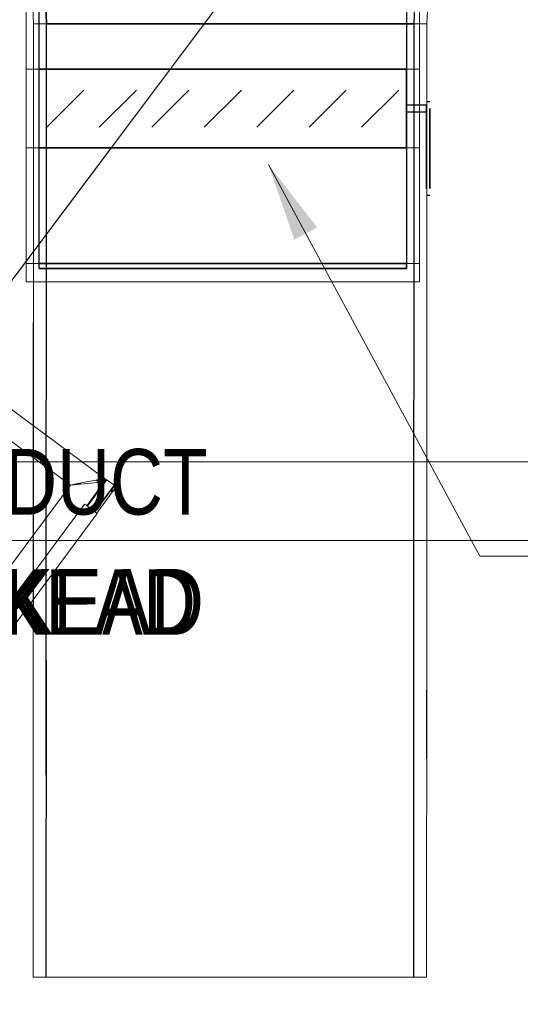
# Model space of a CAD drawing. Header units: millimetres. Extents: x 504675 to 860349, y -23215 to 63575.
# Tile 154 of 177: x 588925 to 589879, y 33752 to 35628. Entities that reach past the tile are written whole.
import ezdxf

# ---------------------------------------------------------------- set-up
doc = ezdxf.new("R2010")
doc.units = ezdxf.units.MM
doc.header["$LTSCALE"] = 10
doc.linetypes.add('LEVEL-F-OVERALL LAYOUT$0$HIDDEN', pattern=[0.375, 0.25, -0.125])
doc.layers.get('0').update_dxf_attribs({"linetype": 'CONTINUOUS'})
for name, color, linetype, lineweight in [('ARCH', 8, 'CONTINUOUS', 0), ('Ceiling', 35, 'CONTINUOUS', 5), ('Duct Insulations', 8, 'CONTINUOUS', 13), ('F-RETAIL ANNO-TEXT', 7, 'CONTINUOUS', 9), ('furniture', 8, 'CONTINUOUS', 5), ('title', 3, 'CONTINUOUS', 0), ('V-ANNO-DETL', 7, 'CONTINUOUS', 15), ('V-DUCT', 4, 'CONTINUOUS', 25)]:
    doc.layers.add(name, color=color, linetype=linetype, lineweight=lineweight)
doc.layers.add('LEVEL-F-OVERALL LAYOUT$0$DASH1L', color=8, linetype='LEVEL-F-OVERALL LAYOUT$0$HIDDEN')
doc.styles.add('2 Arial_regular_annotative', font='arial.ttf', dxfattribs={"width": 0.8, "height": 2})
doc.styles.add('2.25 Arial_regular_annotative', font='arial.ttf', dxfattribs={"width": 0.8, "height": 2.25})
doc.styles.get("Standard").update_dxf_attribs({"font": 'verdana.ttf'})
doc.dimstyles.new('A-DIM-2-ANNOTATIVE', dxfattribs={"dimtxt": 2, "dimasz": 1.5, "dimexe": 1, "dimexo": 1, "dimgap": 0.5, "dimtad": 1, "dimdec": 0, "dimrnd": 5, "dimzin": 0, "dimdsep": 46, "dimtxsty": '2 Arial_regular_annotative', "dimblk": 'OBLIQUE', "dimcen": 0, "dimdle": 1, "dimclrd": 256, "dimclre": 256, "dimadec": 0, "dimazin": 0, "dimtfac": 1, "dimtdec": 0, "dimtix": 1, "dimtmove": 2, "dimatfit": 3, "dimfxl": 2, "dimtolj": 1, "dimtzin": 0, "dimlwd": -1, "dimlwe": -1, "dimarcsym": 1})

# ---------------------------------------------------------------- blocks, each defined once
blk = doc.blocks.new('ARCH')
at = {"layer": 'LEVEL-F-OVERALL LAYOUT$0$DASH1L'}
h = blk.add_hatch(dxfattribs=at)
h.set_pattern_fill('ANGLE', color=8, scale=10, angle=352.0664)
h.set_pattern_definition([(352.0664444, (-404119.055, 373340.98), (9.6410197, 69.1814516), [50.8, -19.05]), (82.0664444, (-404119.055, 373340.98), (-69.1814516, 9.6410197), [50.8, -19.05])])
edge = h.paths.add_edge_path(flags=16)
edge.add_line((572074.7, 35847.1), (602196.9, 29528.2))
edge.add_line((602196.9, 29528.2), (599472.6, 39352))
edge.add_arc((597545.4, 38817.5), 2000, 15.4994, 89.9984)
edge.add_line((597545.4, 40817.5), (573256.1, 40817.5))
edge.add_arc((576210.3, 22394.2), 18658.7, 99.10996, 106.69033)
edge.add_line((570851.6, 40266.8), (572074.7, 35847.1))
h.paths.add_polyline_path([(583373.8, 40816), (583374.1, 40875), (586424.1, 40859.1), (586423.9, 40816)], flags=16)
h.paths.add_polyline_path([(600840.9, 34605.1), (600792.8, 34591.5), (599498, 39260.6), (599546.1, 39274.3)])
h.paths.add_polyline_path([(587210.4, 32671.8), (587195, 32598.4), (582693, 33542.8), (582708.4, 33616.2)])
edge = h.paths.add_edge_path()
edge.add_line((572071.7, 35387.9), (601863.3, 29138.4))
edge.add_arc((601986.5, 29725.6), 600, 258.1526, 375.4994)
edge.add_line((602564.7, 29886), (599906.3, 39472.3))
edge.add_arc((597545.4, 38817.5), 2450, 15.4994, 89.9984)
edge.add_line((597545.4, 41267.5), (573220.5, 41267.5))
edge.add_arc((576210.3, 22394.2), 19108.7, 99.00183, 106.23582)
edge.add_arc((571035.5, 40164.8), 600, 106.2358, 195.469)
edge.add_line((570457.2, 40004.7), (571616.6, 35815.1))
edge.add_arc((572194.9, 35975.1), 600, 195.469, 258.1526)
h.paths.add_polyline_path([(587210.4, 32671.8), (587195.4, 32600.5), (587195.4, 32600.5)])
at = {"layer": 'furniture'}
for p, q in [((589313.9, 35670.5), (588224.8, 34217.8)), ((588791.4, 34973.3), (589314, 35670.3)), ((588791.4, 34973.3), (589086.6, 34754.2)), ((589021.7, 34741.5), (588775.4, 34924.3)), ((589076.1, 34752.2), (589081.4, 34753.2)), ((589081.6, 34753.3), (589081.4, 34753.2)), ((589081.7, 34753), (589081.4, 34753.2)), ((589081.6, 34753.3), (589082, 34753.4)), ((589081.6, 34753.3), (589081.8, 34753.1)), ((589081.6, 34753.3), (589081.8, 34753.1)), ((589081.6, 34753.3), (589081.8, 34753.1)), ((589081.6, 34753.3), (589081.6, 34753.3)), ((589082, 34753.4), (589083.6, 34753.7)), ((589083.6, 34753.7), (589084.4, 34753.8)), ((589083.9, 34753.5), (589083.6, 34753.7)), ((589083.6, 34753.7), (589083.8, 34753.5)), ((589083.6, 34753.7), (589083.6, 34753.7)), ((589084.9, 34753.5), (589084.4, 34753.8)), ((589084.4, 34753.8), (589084.5, 34753.8)), ((589084.9, 34753.5), (589084.5, 34753.8)), ((589084.5, 34753.8), (589084.6, 34753.8)), ((589084.6, 34753.8), (589086.5, 34754.2)), ((589084.6, 34753.8), (589085, 34753.5)), ((589088, 34751.1), (589085.6, 34753)), ((589088.1, 34751.2), (589085.6, 34753)), ((589085.7, 34753), (589088.2, 34751.2)), ((589087.1, 34753.6), (589086.5, 34754.2)), ((589086.5, 34754.2), (589086.6, 34754.2)), ((589087.1, 34753.8), (589086.6, 34754.2)), ((589086.6, 34754.2), (589087.1, 34753.6)), ((589087.1, 34753.8), (589086.6, 34754.2)), ((589086.6, 34754.2), (589086.6, 34754.2)), ((589087.3, 34753.6), (589087.1, 34753.8)), ((589087.1, 34753.6), (589087.2, 34753.6)), ((589087.2, 34753.6), (589087.4, 34753.3)), ((589087.4, 34753.3), (589087.2, 34753.6)), ((589087.9, 34752.9), (589087.3, 34753.6)), ((589090, 34751.7), (589087.3, 34753.6)), ((589087.4, 34753.3), (589087.5, 34753.3)), ((589088.1, 34751.9), (589087.5, 34753.3)), ((589088.3, 34752.1), (589087.9, 34752.9)), ((588827, 34479.1), (589021.7, 34741.5)), ((589021.7, 34741.5), (589061.5, 34745.3)), ((589021.7, 34741.5), (589042.6, 34744.6)), ((589021.7, 34741.5), (589032.2, 34743.6)), ((589021.7, 34741.5), (589032.2, 34743.3)), ((589032.2, 34743.2), (589021.7, 34741.5)), ((589021.7, 34741.5), (589032.3, 34743.1)), ((589032.3, 34742.8), (589021.7, 34741.5)), ((589032.2, 34743.6), (589070.3, 34751.1)), ((589032.3, 34743.2), (589032.2, 34743.2)), ((589042.6, 34744.8), (589032.3, 34743.2)), ((589085.1, 34745.6), (589052.9, 34702.2)), ((589085.1, 34745.6), (589052.9, 34702.2)), ((589054.2, 34701.3), (589091.4, 34751.4)), ((589061.5, 34745.3), (589078.4, 34746.9)), ((589104.9, 34741.4), (589067.7, 34691.3)), ((589070.3, 34751.1), (589072.3, 34751.5)), ((589070.3, 34751.1), (589071.6, 34750.1)), ((589070.3, 34751.1), (589071.6, 34750.1)), ((589070.3, 34751.1), (589070.3, 34751.1)), ((589071.8, 34750), (589072.4, 34749.6)), ((589071.8, 34750), (589072.3, 34749.6)), ((589072.3, 34751.5), (589073.6, 34750.5)), ((589072.4, 34751.5), (589072.3, 34751.5)), ((589072.4, 34751.5), (589073.7, 34750.5)), ((589072.4, 34751.5), (589072.5, 34751.5)), ((589072.5, 34751.5), (589073.2, 34751.6)), ((589072.5, 34751.5), (589073.8, 34750.5)), ((589072.6, 34749.4), (589074.7, 34747.8)), ((589072.6, 34749.4), (589074.7, 34747.8)), ((589073.2, 34751.6), (589075.2, 34752)), ((589074.5, 34750.6), (589073.2, 34751.6)), ((589073.7, 34750.5), (589073.7, 34750.5)), ((589074, 34750.2), (589074.4, 34749.9)), ((589074.2, 34750.2), (589074.1, 34750.2)), ((589074.2, 34750.2), (589074.4, 34749.9)), ((589074.3, 34750.2), (589074.6, 34749.9)), ((589074.4, 34749.9), (589074.5, 34749.9)), ((589074.9, 34749.5), (589076.8, 34748.1)), ((589075, 34749.5), (589076.9, 34748.1)), ((589075, 34749.5), (589075, 34749.5)), ((589075.3, 34750.1), (589075.1, 34750.2)), ((589075.1, 34749.5), (589077.1, 34748.1)), ((589075.2, 34752.1), (589076.1, 34752.2)), ((589076.7, 34751), (589075.2, 34752.1)), ((589075.2, 34752), (589075.2, 34752.1)), ((589076.6, 34751), (589075.2, 34752)), ((589077.8, 34748.2), (589076, 34749.6)), ((589076.9, 34748.1), (589077, 34748.1)), ((589080.1, 34748.5), (589077.6, 34750.3)), ((589080, 34748.4), (589077.6, 34750.3)), ((589078.5, 34746.9), (589078, 34747.3)), ((589078, 34747.2), (589078.4, 34746.9)), ((589078.1, 34747.3), (589078.6, 34747)), ((589078.1, 34747.3), (589078.5, 34746.9)), ((589078.5, 34746.9), (589078.4, 34746.9)), ((589078.5, 34746.9), (589078.6, 34747)), ((589079.4, 34747), (589078.6, 34747)), ((589079.4, 34747), (589078.7, 34747.6)), ((589081.6, 34747.2), (589079.4, 34747)), ((589081.7, 34747.2), (589080.3, 34748.3)), ((589081.6, 34747.2), (589080.3, 34748.2)), ((589081.7, 34747.2), (589081.6, 34747.2)), ((589082.9, 34747.3), (589081.7, 34747.2)), ((589086.6, 34747.7), (589082.9, 34747.3)), ((589084.9, 34750.7), (589083, 34752.1)), ((589083.1, 34752.1), (589083.1, 34752.1)), ((589083.1, 34752.1), (589085, 34750.7)), ((589083.2, 34752.1), (589085.1, 34750.7)), ((589087.2, 34751), (589084.9, 34752.7)), ((589084.9, 34752.7), (589087.1, 34751)), ((589085.1, 34745.6), (589084.9, 34745.2)), ((589085, 34750.7), (589085, 34750.7)), ((589086.6, 34747.7), (589085.1, 34745.6)), ((589085.2, 34745.5), (589085.1, 34745.6)), ((589085.9, 34750), (589085.2, 34750.5)), ((589085.3, 34750.5), (589085.3, 34750.5)), ((589085.3, 34750.5), (589086, 34750)), ((589085.4, 34750.5), (589086.1, 34750)), ((589086, 34750), (589086, 34750)), ((589087.4, 34748.8), (589086.4, 34749.5)), ((589086.6, 34749.5), (589086.6, 34749.5)), ((589086.6, 34749.5), (589087.5, 34748.9)), ((589087.4, 34748.8), (589086.6, 34747.7)), ((589086.8, 34747.7), (589086.6, 34747.7)), ((589086.7, 34749.5), (589087.5, 34748.9)), ((589087.5, 34748.9), (589087.4, 34748.8)), ((589087.5, 34748.7), (589087.4, 34748.8)), ((589088.5, 34750.3), (589087.5, 34748.9)), ((589087.5, 34748.9), (589087.6, 34748.8)), ((589087.5, 34748.9), (589087.6, 34748.8)), ((589087.5, 34748.9), (589087.6, 34748.8)), ((589087.5, 34748.9), (589087.5, 34748.9)), ((589088.1, 34751.9), (589088.1, 34751.9)), ((589088.1, 34751.9), (589088.2, 34751.9)), ((589088.1, 34750.3), (589088.2, 34750.3)), ((589088.3, 34751.2), (589088.2, 34751.9)), ((589088.2, 34750.3), (589088.2, 34750.3)), ((589088.5, 34751.2), (589088.3, 34752.1)), ((589088.4, 34750.3), (589088.3, 34750.3)), ((589088.4, 34750.3), (589088.4, 34750.3)), ((589088.5, 34750.9), (589088.5, 34751.2)), ((589088.5, 34750.9), (589088.8, 34750.7)), ((589088.5, 34750.8), (589088.5, 34750.9)), ((589088.8, 34750.6), (589088.5, 34750.8)), ((589088.8, 34750.6), (589088.5, 34750.8)), ((589088.5, 34750.3), (589088.5, 34750.8)), ((589088.5, 34750.8), (589088.5, 34750.8)), ((589088.8, 34750.6), (589088.5, 34750.3)), ((589088.5, 34750), (589088.5, 34750.3)), ((589088.5, 34750.3), (589088.5, 34750.3)), ((589088.5, 34750), (589088.5, 34750.1)), ((589088.5, 34750), (589088.5, 34750)), ((589089.2, 34751.1), (589088.8, 34750.7)), ((589088.8, 34750.7), (589088.9, 34750.6)), ((589088.8, 34750.7), (589088.8, 34750.6)), ((589088.9, 34750.5), (589088.8, 34750.6)), ((589088.9, 34750.6), (589088.8, 34750.6)), ((589088.8, 34750.6), (589088.8, 34750.6)), ((589089.6, 34751.5), (589089.2, 34751.1)), ((589089.2, 34750.9), (589089.2, 34751.1)), ((589090, 34751.7), (589089.6, 34751.5)), ((589090.2, 34751.7), (589090, 34751.7)), ((589090.5, 34751.7), (589090.2, 34751.7)), ((589090.8, 34751.7), (589090.5, 34751.7)), ((589091.1, 34751.6), (589090.8, 34751.7)), ((589091.4, 34751.4), (589091.1, 34751.6)), ((589104.9, 34741.4), (589091.4, 34751.4)), ((589101.2, 34733.7), (589105.2, 34739.2)), ((589102.4, 34729.2), (589106.4, 34734.7)), ((589105.1, 34741.2), (589104.9, 34741.4)), ((589105.3, 34741), (589105.1, 34741.2)), ((589105.2, 34739.2), (589105.4, 34739.6)), ((589105.8, 34737.2), (589105.2, 34739.2)), ((589105.4, 34740.7), (589105.3, 34741)), ((589105.5, 34740.4), (589105.4, 34740.7)), ((589105.4, 34739.6), (589105.5, 34739.8)), ((589106.1, 34736.9), (589105.4, 34739.6)), ((589105.5, 34740.3), (589105.5, 34740.4)), ((589106.7, 34735.9), (589105.5, 34740.3)), ((589105.5, 34740.2), (589105.5, 34740.3)), ((589106.5, 34736.5), (589105.5, 34740.3)), ((589106.5, 34736.5), (589105.5, 34740.2)), ((589105.5, 34739.8), (589105.5, 34740.2)), ((589105.8, 34737.2), (589106.1, 34736.9)), ((589106.4, 34734.7), (589105.8, 34737.2)), ((589106.1, 34736.9), (589106.5, 34736.5)), ((589106.6, 34735), (589106.4, 34734.7)), ((589106.5, 34736.5), (589106.7, 34735.9)), ((589106.7, 34735.3), (589106.6, 34735)), ((589106.7, 34735.9), (589106.7, 34735.6)), ((589106.7, 34735.6), (589106.7, 34735.3)), ((589069, 34690.3), (589098.5, 34730.2)), ((589098.5, 34730.2), (589069, 34690.3)), ((589071.9, 34688.1), (589101.4, 34728)), ((589098.5, 34730.2), (589099.4, 34731.3)), ((589100.1, 34729), (589098.5, 34730.2)), ((589099.4, 34731.3), (589099.5, 34731.4)), ((589099.4, 34731.3), (589099.5, 34731.3)), ((589099.5, 34731.4), (589100.4, 34732.6)), ((589099.5, 34731.3), (589099.5, 34731.4)), ((589099.5, 34731.4), (589100.1, 34730.9)), ((589100.1, 34729), (589099.5, 34731.3)), ((589100.1, 34730.8), (589099.5, 34731.3)), ((589100.5, 34728.7), (589100.1, 34729)), ((589100.3, 34730.8), (589101, 34730.3)), ((589101, 34730.1), (589100.3, 34730.7)), ((589100.4, 34732.6), (589100.5, 34732.8)), ((589100.4, 34732.6), (589101, 34730.3)), ((589100.5, 34732.8), (589101.1, 34733.6)), ((589101.2, 34730.1), (589100.5, 34732.8)), ((589100.9, 34728.4), (589100.5, 34728.7)), ((589100.5, 34728.7), (589100.7, 34728.6)), ((589100.7, 34728.6), (589101.3, 34728.6)), ((589101.2, 34728.2), (589100.9, 34728.4)), ((589101, 34730.3), (589101.2, 34730.1)), ((589101, 34730.1), (589101, 34730.3)), ((589101.1, 34730.1), (589101, 34730.1)), ((589101.1, 34733.6), (589101.2, 34733.7)), ((589101.1, 34730.1), (589101.1, 34730.1)), ((589101.9, 34731.1), (589101.2, 34733.7)), ((589101.2, 34730.1), (589101.9, 34731.1)), ((589101.2, 34730.1), (589102.4, 34729.2)), ((589101.3, 34728.1), (589101.2, 34728.2)), ((589101.3, 34728.6), (589101.6, 34728.7)), ((589101.3, 34728.1), (589101.4, 34728)), ((589101.4, 34728), (589101.3, 34728.1)), ((589101.4, 34728), (589101.4, 34728)), ((589101.6, 34728.7), (589101.9, 34728.8)), ((589102.4, 34729.2), (589101.9, 34731.1)), ((589101.9, 34728.8), (589102.2, 34729)), ((589102.2, 34729), (589102.4, 34729.2)), ((588870.2, 34464.3), (589048.9, 34705.2)), ((589049.6, 34704.7), (589048.9, 34705.2)), ((589051.7, 34703.1), (589049.6, 34704.7)), ((589052.9, 34702.2), (589051.7, 34703.1)), ((589054.2, 34701.3), (589052.9, 34702.2)), ((589052.9, 34702.2), (589052.9, 34702.2)), ((589054.9, 34700.8), (589054.2, 34701.3)), ((589054.9, 34700.8), (589063, 34694.8)), ((589073, 34687.3), (588894.2, 34446.5)), ((589066.9, 34691.8), (589063, 34694.8)), ((589067.7, 34691.3), (589066.9, 34691.8)), ((589069, 34690.3), (589067.7, 34691.3)), ((589070.1, 34689.4), (589069, 34690.3)), ((589069, 34690.3), (589069, 34690.3)), ((589071.9, 34688.1), (589070.1, 34689.4)), ((589072.2, 34687.9), (589071.9, 34688.1)), ((589073, 34687.3), (589072.2, 34687.9))]:
    blk.add_line(p, q, dxfattribs=at)
at = {"layer": 'title', "color": 1, "lineweight": 5, "insert": (577040, 35608.9), "char_height": 86.949, "width": 695.32, "attachment_point": 1}
blk.add_mtext('\\pi134.95826;{\\C8;Kitchen \\P\\pi215.22135;door}', dxfattribs=at)
blk = doc.blocks.new('V_Rectangular_Transition - V_Transition-21105272-Level C OVERALL KITCHEN')
at = {"layer": 'V-DUCT', "color": 137, "true_color": 0x408080}
for p, q in [((0, 375), (0, -375)), ((0, 375), (600, 350)), ((0, 375), (0, 375)), ((0, 375), (600, 350)), ((0, -375), (0, 375)), ((600, -350), (600, 350)), ((600, 350), (600, 350)), ((600, 350), (600, -350)), ((0, -375), (600, -350)), ((600, -350), (0, -375)), ((600, -350), (600, -350)), ((0, -375), (0, -375))]:
    blk.add_line(p, q, dxfattribs=at)
blk = doc.blocks.new('V_Volume Control Damper - V_VCD-5694250-Level C OVERALL KITCHEN')
at = {"layer": 'V-ANNO-DETL', "color": 137, "true_color": 0x408080}
for p, q in [((35.4, 335.4), (-35.4, 264.6)), ((35.4, 235.4), (-35.4, 164.6)), ((35.4, 135.4), (-35.4, 64.6)), ((35.4, 35.4), (-35.4, -35.4)), ((35.4, -64.6), (-35.4, -135.4)), ((35.4, -164.6), (-35.4, -235.4)), ((35.4, -264.6), (-35.4, -335.4))]:
    blk.add_line(p, q, dxfattribs=at)
at = {"layer": 'V-DUCT', "color": 137, "true_color": 0x408080}
for p, q in [((-165.1, 388.1), (-165.1, 394.5)), ((0, 394.5), (-152.4, 394.5)), ((-152.4, 394.5), (-152.4, 394.5)), ((-152.4, 394.5), (0, 394.5)), ((0, 394.5), (0, 394.5)), ((12.7, 394.5), (12.7, 388.1)), ((0, 388.1), (-152.4, 388.1)), ((-152.4, 388.1), (-152.4, 388.1)), ((-152.4, 388.1), (0, 388.1)), ((-6.3, 350), (-6.3, 388.1)), ((-6.3, 388.1), (6.4, 388.1)), ((6.4, 388.1), (-6.3, 388.1)), ((0, 388.1), (0, 388.1)), ((6.4, 388.1), (6.4, 350)), ((-75, 350), (-75, 350)), ((-75, 350), (-75, -350)), ((-75, -350), (-75, 350)), ((75, 350), (-75, 350)), ((-75, 350), (75, 350)), ((-6.3, 350), (6.4, 350)), ((6.4, 350), (-6.3, 350)), ((75, 350), (75, -350)), ((75, -350), (75, 350)), ((75, 350), (75, 350)), ((-75, -350), (-75, -350)), ((-75, -350), (75, -350)), ((-75, -350), (75, -350)), ((75, -350), (75, -350))]:
    blk.add_line(p, q, dxfattribs=at)
blk = doc.blocks.new('V_Rectangular Endcap - V_Endcap-10076550-Level C OVERALL KITCHEN')
at = {"layer": 'V-DUCT', "color": 137, "true_color": 0x408080}
for p, q in [((0, 350), (0, 350)), ((0, 350), (0, -350)), ((0, -350), (0, 350)), ((0, 350), (10, 350)), ((10, 350), (0, 350)), ((10, 350), (10, -350)), ((10, -350), (10, 350)), ((10, 350), (10, 350)), ((0, -350), (0, -350)), ((10, -350), (0, -350)), ((10, -350), (0, -350)), ((10, -350), (10, -350))]:
    blk.add_line(p, q, dxfattribs=at)
blk = doc.blocks.new('_OBLIQUE')
at = {"color": 0, "linetype": 'ByBlock', "lineweight": -2}
for p, q in [((-0.5, -0.5), (0.5, 0.5)), ((0, 0), (0, 0))]:
    blk.add_line(p, q, dxfattribs=at)
blk = doc.blocks.new('hvac')
at = {"layer": 'Duct Insulations', "color": 137, "true_color": 0x408080}
for p, q in [((598938.7, -197577.8), (598938.7, -199649.1)), ((599688.7, -199649.1), (599688.7, -197577.8)), ((598928, -198812.4), (598952.8, -199412.4)), ((599728, -198812.7), (599702.8, -199412.7)), ((598952.8, -199412.4), (598952.4, -200550.2)), ((599702.8, -199412.7), (598952.8, -199412.4)), ((599702.4, -200550.4), (599702.8, -199412.7)), ((598938.7, -199499.1), (599688.7, -199499.1)), ((598938.7, -199649), (598938.6, -199869)), ((598938.7, -199649), (599688.7, -199649.3)), ((598938.7, -199649.1), (599688.7, -199649.1)), ((599688.6, -199869.3), (599688.7, -199649.3)), ((598938.6, -199869), (599688.6, -199869.3)), ((598938.8, -199869.2), (599688.8, -199869.1)), ((598938.8, -199904.2), (598938.8, -199869.2)), ((599688.8, -199869.1), (599688.8, -199904.1)), ((598938.8, -199904.2), (599688.8, -199904.1)), ((598952.6, -199904.2), (598952.1, -201229.2)), ((599702.4, -200550.4), (599702.3, -200812.9)), ((599702.1, -201229.5), (599702.4, -200612.9)), ((599702.4, -200612.9), (599702.4, -200612.9)), ((599702.2, -200967), (599702.2, -201167)), ((598952.1, -201229.2), (599702.1, -201229.5))]:
    blk.add_line(p, q, dxfattribs=at)
at = {"layer": 'V-DUCT', "color": 137, "true_color": 0x408080}
for p, q in [((598963.7, -199499.1), (598963.7, -197577.8)), ((599663.7, -197577.8), (599663.7, -199499.1)), ((598977.3, -200844.3), (598977.8, -199412.4)), ((598977.8, -199412.4), (599677.8, -199412.7)), ((599677.8, -199412.7), (599677.3, -200844.3)), ((599677.8, -199412.7), (599677.8, -199412.7)), ((599663.7, -199499.1), (598963.7, -199499.1)), ((598963.6, -199869), (598963.7, -199649)), ((598963.7, -199649), (599663.7, -199649.3)), ((599663.7, -199649.3), (599663.6, -199869.3)), ((598963.6, -199869), (599663.6, -199869.3)), ((598977.1, -201229.2), (598977.4, -200625.2)), ((599677.4, -200625.4), (599677.1, -201229.5))]:
    blk.add_line(p, q, dxfattribs=at)
for name, p, rotation in [('V_Rectangular_Transition - V_Transition-21105272-Level C OVERALL KITCHEN', (599328, -198812.5), 269.9800608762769), ('V_Rectangular Endcap - V_Endcap-10076550-Level C OVERALL KITCHEN', (599313.8, -199869.1), 270.0011409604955)]:
    blk.add_blockref(name, p, dxfattribs=dict(at, rotation=rotation))
at = {"layer": 'V-DUCT', "color": 137, "true_color": 0x408080, "extrusion": (0, 0, -1), "rotation": 90}
blk.add_blockref('V_Volume Control Damper - V_VCD-5694250-Level C OVERALL KITCHEN', (-599313.7, -199574.1), dxfattribs=at)
at = {"layer": 'F-RETAIL ANNO-TEXT', "insert": (598221.4, -200451.6), "char_height": 125, "width": 3696.039, "attachment_point": 1, "style": '2.25 Arial_regular_annotative'}
blk.add_mtext('1000X300 KEAD\\PBOD 3175\\PCFM 5000', dxfattribs=at)
at = {"layer": 'F-RETAIL ANNO-TEXT', "color": 5}
for points in [[(599400.5, -199680.4), (599803.9, -200427.1), (600368.9, -200427.1)], [(598052.7, -200983.3), (598052.7, -201923.5), (599357.4, -201923.5)]]:
    blk.add_leader(points, dimstyle='A-DIM-2-ANNOTATIVE', override={"dimscale": 0, "dimasz": 150, "dimtad": 0, "dimclrd": 5}, dxfattribs=at)

msp = doc.modelspace()

# ---------------------------------------------------------------- linework, layer by layer
at = {"layer": 'Ceiling', "color": 1, "ltscale": 0.25}
for p, q in [((577305.7, 34785.8), (600738.9, 34785.8)), ((578020.7, 34635.8), (600780.5, 34635.8))]:
    msp.add_line(p, q, dxfattribs=at)

# ---------------------------------------------------------------- block references
msp.add_blockref('hvac', (-10001.4, 235033.1))
msp.add_blockref('hvac', (-10001.4, 235033.1))
at = {"layer": 'ARCH'}
msp.add_blockref('ARCH', (0, 0), dxfattribs=at)

# ---------------------------------------------------------------- texts
at = {"layer": 'F-RETAIL ANNO-TEXT', "style": '2.25 Arial_regular_annotative', "width": 0.8}
for s, p in [('EXISTING DUCT', (588204.8, 34685.2)), ('1000X300 KEAD', (588204.8, 34456.1))]:
    msp.add_text(s, height=125, dxfattribs=at).set_placement(p)

doc.saveas('drawing.dxf')
